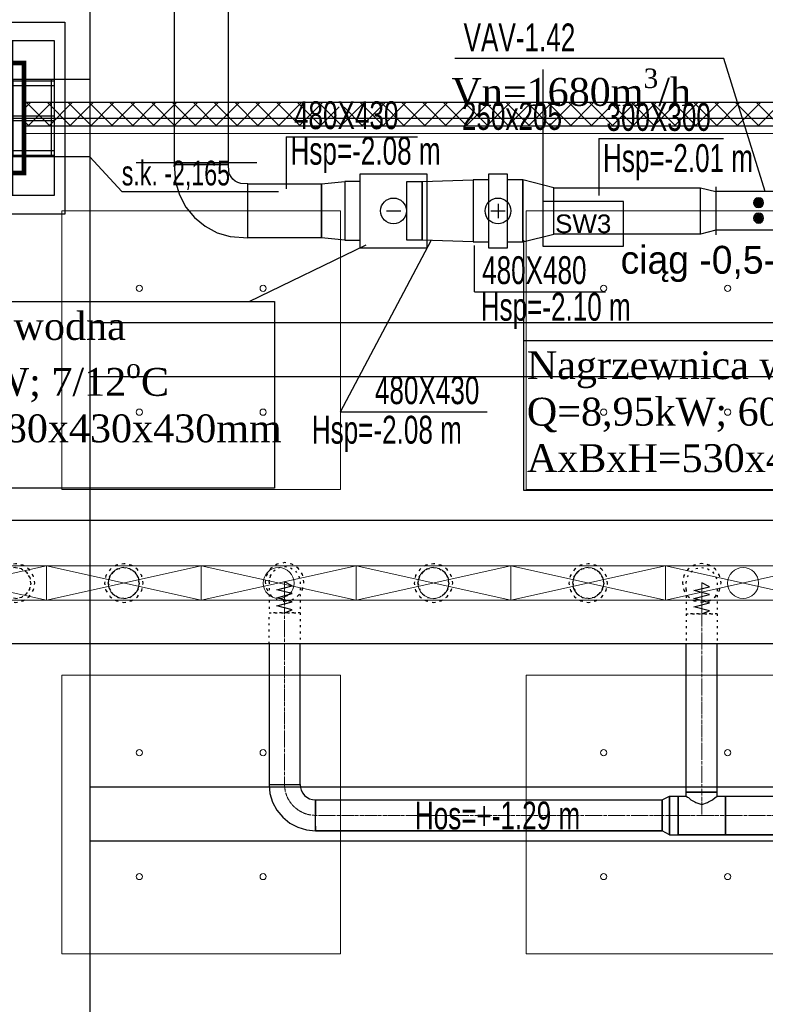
# Model space of a CAD drawing. Header units: centimetres. Extents: x -228435 to 46820, y -89367 to 152985.
# Tile 173 of 252: x 1787 to 6604, y 23275 to 29635. Entities that reach past the tile are written whole.
import ezdxf
from ezdxf.enums import TextEntityAlignment as Align

# ---------------------------------------------------------------- set-up
doc = ezdxf.new("R2010")
doc.units = ezdxf.units.CM
doc.header["$LTSCALE"] = 50
doc.header["$PDMODE"] = 35
doc.header["$PDSIZE"] = 0.1
for name, pattern in [('CADVENT_CENTERLINE', [9.9, 7.4, -1, 0.5, -1]), ('CADVENT_HIDDEN', [0.8, 0.25, -0.55]), ('Kondygnacja  -0_5$0$HIDDEN', [9.525, 6.35, -3.175]), ('Kondygnacja  -0_5$0$HIDDEN2', [4.7625, 3.175, -1.5875]), ('Osie rzutów$0$DASHDOT2', [12.7, 6.35, -3.175, 0, -3.175])]:
    doc.linetypes.add(name, pattern=pattern)
doc.layers.get('0').update_dxf_attribs({"color": 8})
doc.layers.get('DEFPOINTS').update_dxf_attribs({"color": 8})
for name, color, linetype in [('01-103-Went PP_poziom-0_5$0$L_Nawiew', 3, 'Continuous'), ('bgde-nawiewEXP', 1, 'Continuous'), ('bgde-nawiewHIDDEN', 1, 'Continuous'), ('bgde-tekst', 7, 'Continuous'), ('bgde_AJ_opis', 7, 'Continuous'), ('bgde_redukcja', 3, 'Continuous'), ('bgde_urządzenia', 3, 'Continuous'), ('bgde_VAV', 7, 'Continuous'), ('bgde_wymiary tłumik VAV', 7, 'Continuous'), ('Kondygnacja  -0_5$0$ARCH_GK', 8, 'Continuous'), ('Kondygnacja  -0_5$0$ARCH_INFO_OPISY_PRZEGRODY', 8, 'Continuous'), ('Kondygnacja  -0_5$0$ARCH_KONSTR_POWYŻEJ RZUTU', 8, 'Kondygnacja  -0_5$0$HIDDEN'), ('Kondygnacja  -0_5$0$ARCH_KONSTR_POWYŻEJ RZUTU_IST', 8, 'Kondygnacja  -0_5$0$HIDDEN2'), ('Kondygnacja  -0_5$0$ARCH_KONSTRUKCJA_NIEWIDOCZNA', 8, 'Continuous'), ('Kondygnacja  -0_5$0$ARCH_OKŁADZINA', 8, 'Continuous'), ('Kondygnacja  -0_5$0$ARCH_SŁUPY', 8, 'Continuous'), ('Kondygnacja -1$0$ARCH_GK', 8, 'Continuous'), ('Osie rzutów$0$ARCH_INFO_OSIE_IST', 8, 'Osie rzutów$0$DASHDOT2'), ('Osie rzutów$0$ARCH_INFO_OSIE_OPISY_IST', 8, 'Continuous')]:
    doc.layers.add(name, color=color, linetype=linetype)
for name, color, linetype, lineweight in [('bgde-nawiewCEN', 7, 'Continuous', 13), ('bgde_AJ_specyfikacja', 2, 'Continuous', 30), ('bgde_nawiewnik', 11, 'Continuous', 5), ('Kondygnacja  -0_5$0$ARCH_INFO_WYMIARY', 8, 'Continuous', 9), ('Kondygnacja  -0_5$0$ARCH_WIDOK', 8, 'Continuous', 13), ('SU Lampy kwadratowe  -05$0$ARCH_SUFITY_PODWIESZANE', 8, 'Continuous', 9)]:
    doc.layers.add(name, color=color, linetype=linetype, lineweight=lineweight)
doc.styles.add('Kondygnacja  -0_5$0$Arial', font='ARIAL.TTF')
doc.styles.add('Kondygnacja  -0_5$0$BIKTS', font='bikromsw.shx', dxfattribs={"width": 0.8})
doc.styles.add('Kondygnacja  -0_5$0$Romans', font='Romans.shx', dxfattribs={"width": 0.7})
doc.dimstyles.new('Kondygnacja  -0_5$0$Wymiary 1-100', dxfattribs={"dimtxt": 12, "dimasz": 10, "dimexe": 5, "dimexo": 0, "dimgap": 4, "dimtad": 1, "dimrnd": 0.5, "dimzin": 12, "dimdsep": 46, "dimtxsty": 'Kondygnacja  -0_5$0$Romans', "dimblk": 'Kondygnacja  -0_5$0$_Oblique', "dimcen": 10, "dimdle": 10, "dimclrt": 55, "dimazin": 0, "dimtfac": 1, "dimtmove": 1, "dimatfit": 3, "dimfxl": 0, "dimtolj": 1, "dimtzin": 0, "dimarcsym": 0})
pattern_1 = [(45, (-1133.3117, -3177.9858), (-0.6735192, 0.6735192), [])]

# ---------------------------------------------------------------- blocks, each defined once
blk = doc.blocks.new('Osie rzutów')
at = {"layer": 'Osie rzutów$0$ARCH_INFO_OSIE_IST', "ltscale": 10}
blk.add_line((4436.04, 7400), (15156.54, 7400), dxfattribs=at)
blk = doc.blocks.new('SU Lampy kwadratowe  -05$0$moduł sufitu')
at = {"layer": 'SU Lampy kwadratowe  -05$0$ARCH_SUFITY_PODWIESZANE'}
for points in [[(60, -60), (240, -60), (240, -240), (60, -240)], [(360, -60), (540, -60), (540, -240), (360, -240)], [(60, -360), (240, -360), (240, -540), (60, -540)], [(360, -360), (540, -360), (540, -540), (360, -540)]]:
    blk.add_lwpolyline(points, close=True, dxfattribs=at)
for centre in [(110, -110), (190, -110), (410, -110), (490, -110), (110, -190), (190, -190), (410, -190), (490, -190), (110, -410), (190, -410), (410, -410), (490, -410), (110, -490), (190, -490), (410, -490), (490, -490)]:
    blk.add_circle(centre, 2, dxfattribs=at)
blk = doc.blocks.new('SU Lampy kwadratowe  -05')
at = {"layer": 'SU Lampy kwadratowe  -05$0$ARCH_SUFITY_PODWIESZANE'}
blk.add_blockref('SU Lampy kwadratowe  -05$0$moduł sufitu', (12260, 7400), dxfattribs=at)
blk = doc.blocks.new('Kondygnacja  -0_5$0$słup_kwadrat')
at = {"layer": 'Kondygnacja  -0_5$0$ARCH_SŁUPY', "lineweight": 40}
h = blk.add_hatch(dxfattribs=at)
h.set_pattern_fill('ANSI31', color=256, scale=0.3, style=0)
h.set_pattern_definition(pattern_1)
h.paths.add_polyline_path([(36, 34), (39, 34), (39, 84), (36, 84)])
h = blk.add_hatch(dxfattribs=at)
h.set_pattern_fill('ANSI31', color=256, scale=0.3, style=0)
h.set_pattern_definition(pattern_1)
h.paths.add_polyline_path([(89, 80), (89, 83), (39, 83), (39, 80)])
h = blk.add_hatch(dxfattribs=at)
h.set_pattern_fill('ANSI31', color=256, scale=0.3, style=0)
h.set_pattern_definition(pattern_1)
h.paths.add_polyline_path([(89, 34), (92, 34), (92, 84), (89, 84)])
h = blk.add_hatch(dxfattribs=at)
h.set_pattern_fill('ANSI31', color=256, scale=0.3, style=0)
h.set_pattern_definition(pattern_1)
h.paths.add_polyline_path([(89, 57.5), (89, 60.5), (39, 60.5), (39, 57.5)])
h = blk.add_hatch(dxfattribs=at)
h.set_pattern_fill('ANSI31', color=256, scale=0.3, style=0)
h.set_pattern_definition(pattern_1)
h.paths.add_polyline_path([(89, 35), (89, 38), (39, 38), (39, 35)])
at = {"layer": 'Kondygnacja  -0_5$0$ARCH_KONSTRUKCJA_NIEWIDOCZNA'}
blk.add_lwpolyline([(119, 109), (119, 9), (9, 9), (9, 109)], close=True, dxfattribs=at)
for points in [[(36, 109), (36, 84)], [(39, 109), (39, 84)], [(62.5, 109), (62.5, 83)], [(65.5, 109), (65.5, 83)], [(89, 109), (89, 84)], [(92, 109), (92, 84)], [(9, 83), (36, 83)], [(92, 83), (119, 83)], [(9, 80), (36, 80)], [(92, 80), (119, 80)], [(9, 60.5), (36, 60.5)], [(9, 57.5), (36, 57.5)], [(92, 60.5), (119, 60.5)], [(92, 57.5), (119, 57.5)], [(9, 38), (36, 38)], [(9, 35), (36, 35)], [(36, 34), (36, 9)], [(39, 34), (39, 9)], [(62.5, 35), (62.5, 9)], [(65.49, 35), (65.49, 9)], [(89, 34), (89, 9)], [(92, 38), (119, 38)], [(92, 35), (119, 35)], [(92, 34), (92, 9)]]:
    blk.add_lwpolyline(points, dxfattribs=at)
at = {"layer": 'Kondygnacja  -0_5$0$ARCH_OKŁADZINA'}
blk.add_lwpolyline([(2, 121), (126, 121), (126, -3), (2, -3)], close=True, dxfattribs=at)
at = {"layer": 'Kondygnacja  -0_5$0$ARCH_SŁUPY', "lineweight": 40}
for p, q in [((39, 60.5), (89, 60.5)), ((89, 57.5), (39, 57.5))]:
    blk.add_line(p, q, dxfattribs=at)
at = {"layer": 'Kondygnacja  -0_5$0$ARCH_SŁUPY', "lineweight": 50, "const_width": 3}
blk.add_lwpolyline([(28.5, 94.5), (99.5, 94.5), (99.5, 23.5), (28.5, 23.5)], close=True, dxfattribs=at)
at = {"layer": 'Kondygnacja  -0_5$0$ARCH_SŁUPY', "lineweight": 40}
for points in [[(36, 84), (39, 84), (39, 34), (36, 34)], [(89, 84), (92, 84), (92, 34), (89, 34)]]:
    blk.add_lwpolyline(points, close=True, dxfattribs=at)
for points in [[(89, 83), (39, 83)], [(39, 80), (89, 80)], [(89, 38), (39, 38)], [(39, 35), (89, 35)]]:
    blk.add_lwpolyline(points, dxfattribs=at)
blk = doc.blocks.new('Kondygnacja  -0_5$0$konstrukcja istniejąca -0.5')
at = {"layer": 'Kondygnacja  -0_5$0$ARCH_KONSTR_POWYŻEJ RZUTU_IST', "ltscale": 10}
for points in [[(12338, 8575), (12338, 7425)], [(12338, 7375), (12182, 7375), (12182, 7425), (12338, 7425), (12338, 7375)], [(12338, 7375), (12338, 6225)], [(12338, 7267.89), (13382, 7267.89), (13382, 7232.89), (12338, 7232.89)], [(12338, 6967.89), (13382, 6967.89), (13382, 6932.89), (12338, 6932.89)]]:
    blk.add_lwpolyline(points, dxfattribs=at)
at = {"layer": 'Kondygnacja  -0_5$0$ARCH_KONSTR_POWYŻEJ RZUTU_IST', "ltscale": 10, "elevation": 0}
blk.add_lwpolyline([(12313, 7425), (12313, 7375)], dxfattribs=at)
at = {"layer": 'Kondygnacja  -0_5$0$ARCH_KONSTR_POWYŻEJ RZUTU_IST'}
blk.add_lwpolyline([(12338, 7375), (12358.69, 7352.53), (12459.84, 7352.53)], dxfattribs=at)
at = {"layer": 'Kondygnacja  -0_5$0$ARCH_KONSTR_POWYŻEJ RZUTU_IST', "style": 'Kondygnacja  -0_5$0$BIKTS', "width": 0.7}
blk.add_text('s.k. -2,165', height=16, dxfattribs=at).set_placement((12358.69, 7356.46))
blk = doc.blocks.new('Kondygnacja  -0_5$0$_Oblique')
at = {"color": 0, "linetype": 'ByBlock', "lineweight": -2}
blk.add_line((-0.5, -0.5), (0.5, 0.5), dxfattribs=at)
blk = doc.blocks.new('*D212')
at = {"layer": 'DEFPOINTS', "color": 0}
for p in [(-30586.3, 81900), (-30681.1, 12489.5), (9064, 12489.5)]:
    blk.add_point(p, dxfattribs=at)
at = {"layer": 'Kondygnacja  -0_5$0$ARCH_INFO_WYMIARY', "color": 0, "lineweight": -2}
for p, q in [((-30673.1, 81900), (-30686.1, 81900)), ((-30681.1, 81910), (-30681.1, 12479.5)), ((-30673.1, 12489.5), (-30686.1, 12489.5))]:
    blk.add_line(p, q, dxfattribs=at)
at = {"layer": 'Kondygnacja  -0_5$0$ARCH_INFO_WYMIARY', "color": 0, "lineweight": -2, "xscale": 10, "yscale": 10, "zscale": 10}
for p, rotation in [((-30681.1, 81900), 90), ((-30681.1, 12489.5), 270)]:
    blk.add_blockref('Kondygnacja  -0_5$0$_Oblique', p, dxfattribs=dict(at, rotation=rotation))
at = {"layer": 'Kondygnacja  -0_5$0$ARCH_INFO_WYMIARY', "color": 55, "insert": (-30691.1, 47194.8), "char_height": 12, "attachment_point": 5, "rotation": 90, "style": 'Kondygnacja  -0_5$0$Romans'}
blk.add_mtext('\\A1;69410.5', dxfattribs=at)
blk = doc.blocks.new('06')
at = {"layer": 'bgde_VAV', "color": 3, "linetype": 'Continuous', "lineweight": -2}
for p, q in [((-54870.1, 68405), (-54870.1, 68375)), ((-54320.1, 68375), (-54320.1, 68405)), ((-54870.1, 68375), (-54870.1, 68125)), ((-54320.1, 68125), (-54320.1, 68375)), ((-54870.1, 68125), (-54870.1, 68095)), ((-54320.1, 68095), (-54320.1, 68125))]:
    blk.add_line(p, q, dxfattribs=at)
at = {"layer": 'bgde_VAV', "color": 3, "linetype": 'ByBlock', "lineweight": -2}
for p, q in [((-54320.1, 68375), (-54870.1, 68375)), ((-54320.1, 68125), (-54870.1, 68125))]:
    blk.add_line(p, q, dxfattribs=at)
at = {"layer": 'bgde_VAV', "color": 3, "linetype": 'Continuous', "lineweight": -3}
for p, q in [((-54595.1, 68303.2), (-54625.5, 68313.1)), ((-54595.1, 68303.2), (-54621, 68322)), ((-54595.1, 68303.2), (-54613.9, 68329.1)), ((-54595.1, 68303.2), (-54605, 68333.7)), ((-54595.1, 68303.2), (-54595.1, 68335.2)), ((-54595.1, 68303.2), (-54585.2, 68333.7)), ((-54595.1, 68303.2), (-54576.3, 68329.1)), ((-54595.1, 68303.2), (-54569.2, 68322)), ((-54595.1, 68303.2), (-54564.7, 68313.1)), ((-54595.1, 68303.2), (-54627.1, 68303.2)), ((-54595.1, 68303.2), (-54625.5, 68293.3)), ((-54595.1, 68303.2), (-54621, 68284.4)), ((-54595.1, 68303.2), (-54613.9, 68277.3)), ((-54595.1, 68303.2), (-54605, 68272.8)), ((-54595.1, 68303.2), (-54563.1, 68303.2)), ((-54595.1, 68303.2), (-54564.7, 68293.3)), ((-54595.1, 68303.2), (-54569.2, 68284.4)), ((-54595.1, 68303.2), (-54576.3, 68277.3)), ((-54595.1, 68303.2), (-54585.2, 68272.8)), ((-54595.1, 68303.2), (-54595.1, 68271.2)), ((-54595.1, 68203.2), (-54627.1, 68203.2)), ((-54595.1, 68203.2), (-54625.5, 68213.1)), ((-54595.1, 68203.2), (-54625.5, 68193.3)), ((-54595.1, 68203.2), (-54621, 68222)), ((-54595.1, 68203.2), (-54621, 68184.4)), ((-54595.1, 68203.2), (-54613.9, 68229.1)), ((-54595.1, 68203.2), (-54613.9, 68177.3)), ((-54595.1, 68203.2), (-54605, 68233.7)), ((-54595.1, 68203.2), (-54605, 68172.8)), ((-54595.1, 68203.2), (-54595.1, 68235.2)), ((-54595.1, 68203.2), (-54585.2, 68233.7)), ((-54595.1, 68203.2), (-54576.3, 68229.1)), ((-54595.1, 68203.2), (-54569.2, 68222)), ((-54595.1, 68203.2), (-54564.7, 68213.1)), ((-54595.1, 68203.2), (-54563.1, 68203.2)), ((-54595.1, 68203.2), (-54564.7, 68193.3)), ((-54595.1, 68203.2), (-54569.2, 68184.4)), ((-54595.1, 68203.2), (-54576.3, 68177.3)), ((-54595.1, 68203.2), (-54585.2, 68172.8)), ((-54595.1, 68203.2), (-54595.1, 68171.2))]:
    blk.add_line(p, q, dxfattribs=at)
for centre in [(-54595.1, 68303.2), (-54595.1, 68203.2)]:
    blk.add_ellipse(centre, major_axis=(32, 0), ratio=1, start_param=-1.570796, end_param=4.712389, dxfattribs=at)
blk = doc.blocks.new('*a471')
at = {"layer": 'bgde-tekst'}
blk.add_line((0, 0), (806, 0), dxfattribs=at)
blk = doc.blocks.new('*a474')
at = {"layer": 'bgde-tekst'}
blk.add_line((0, 0), (848, 0), dxfattribs=at)
blk = doc.blocks.new('*a475')
at = {"layer": 'bgde-tekst'}
blk.add_line((0, 0), (848, 0), dxfattribs=at)
blk = doc.blocks.new('*a476')
at = {"layer": 'bgde-tekst'}
blk.add_line((0, 0), (848, 0), dxfattribs=at)
blk = doc.blocks.new('A$C066D7839')
at = {"layer": 'bgde_nawiewnik'}
for p, q in [((-50, -11.15), (-50, 11.15)), ((-50, 11.15), (50, 11.15)), ((-50, -11.15), (50, 11.15)), ((50, -11.15), (-50, 11.15)), ((50, 11.15), (50, -11.15)), ((50, -11.15), (-50, -11.15))]:
    blk.add_line(p, q, dxfattribs=at)
blk.add_circle((0, 0), 10, dxfattribs=at)

msp = doc.modelspace()

# ---------------------------------------------------------------- hatches: boundary and pattern name
at = {"layer": 'Kondygnacja  -0_5$0$ARCH_GK', "linetype": 'Continuous', "lineweight": -3}
h = msp.add_hatch(dxfattribs=at)
h.set_pattern_fill('ANSI37', color=256, scale=30, angle=-360, style=0)
h.set_pattern_definition([(45, (-121140, -45000), (-67.35192, 67.35192), []), (135, (-121140, -45000), (-67.35192, -67.35192), [])])
h.paths.add_polyline_path([(13105, 28950), (13105, 29100), (3945, 29100), (3870, 29062.5), (3870, 28950)], flags=0)
h.paths.add_polyline_path([(3870, 28950), (3870, 29062.5), (3795, 29100), (1815, 29100), (1815, 28950)], flags=0)

# ---------------------------------------------------------------- linework, layer by layer
at = {"layer": 'bgde-nawiewCEN', "linetype": 'CADVENT_CENTERLINE', "ltscale": 0.06}
for p, q in [((3498.504, 26002.933), (3498.504, 26002.459)), ((3498.504, 26002.459), (3498.504, 26001.333)), ((3498.504, 26001.333), (3498.504, 25999.14)), ((3498.504, 25999.14), (3498.504, 25995.526)), ((3498.504, 25995.526), (3498.504, 25990.133)), ((3498.504, 25990.133), (3498.504, 25982.607)), ((3498.504, 25982.607), (3498.504, 25972.592)), ((3498.504, 25972.592), (3498.504, 25959.733)), ((3498.504, 25959.733), (3498.504, 25943.674)), ((6192.733, 25996.952), (6192.733, 25996.478)), ((6192.733, 25996.478), (6192.733, 25995.352)), ((6192.733, 25995.352), (6192.733, 25993.159)), ((6192.733, 25993.159), (6192.733, 25989.544)), ((6192.733, 25989.544), (6192.733, 25984.152)), ((6192.733, 25984.152), (6192.733, 25976.626)), ((6192.733, 25976.626), (6192.733, 25966.611)), ((6192.733, 25966.611), (6192.733, 25953.752)), ((6192.733, 25953.752), (6192.733, 25937.692)), ((3498.504, 25943.674), (3498.504, 25924.059)), ((3498.504, 25924.059), (3498.504, 25900.533)), ((3498.504, 25900.533), (3498.504, 25872.74)), ((6192.733, 25937.692), (6192.733, 25918.078)), ((6192.733, 25918.078), (6192.733, 25894.552)), ((6192.733, 25894.552), (6192.733, 25866.759)), ((3498.504, 25872.74), (3498.504, 25821.629)), ((6192.733, 25866.759), (6192.733, 25815.648)), ((3498.504, 25821.629), (3498.504, 25802.933)), ((3498.504, 24695.218), (3498.504, 25802.933)), ((6192.733, 25815.648), (6192.733, 25796.952)), ((6192.733, 24645.218), (6192.733, 25796.952)), ((6192.733, 24645.218), (6192.733, 24495.218)), ((5936.733, 24495.218), (3698.504, 24495.218)), ((6039.733, 24495.218), (5936.733, 24495.218)), ((6039.733, 24495.218), (6192.733, 24495.218)), ((6192.733, 24495.218), (6345.733, 24495.218)), ((6345.733, 24495.218), (6752.114, 24495.218))]:
    msp.add_line(p, q, dxfattribs=at)
at = {"layer": 'bgde-nawiewCEN', "linetype": 'CADVENT_CENTERLINE', "ltscale": 0.06, "extrusion": (0, 0, -1)}
msp.add_arc((-3698.504, 24695.218), 200, 270, 0, dxfattribs=at)
at = {"layer": 'bgde-nawiewEXP', "linetype": 'Continuous'}
for points in [[(2785.549, 28700), (3135.549, 28700), (3135.549, 38094.629), (2785.549, 38094.629)], [(2785.549, 28700), (2794.196, 28587.209), (2819.804, 28502.791), (2861.388, 28424.992), (2917.352, 28356.8), (2985.544, 28300.836), (3063.343, 28259.252), (3147.761, 28233.644), (3260.548, 28224.997), (3260.551, 28574.997), (3216.042, 28576.919), (3197.283, 28582.61), (3179.993, 28591.851), (3164.839, 28604.287), (3152.403, 28619.441), (3143.162, 28636.731), (3137.471, 28655.49), (3135.549, 28700)], [(3260.549, 28225), (3260.549, 28575), (3737.088, 28575), (3737.088, 28225)], [(3737.088, 28225), (3737.088, 28575), (3887.088, 28590), (3887.088, 28210), (3987.088, 28210), (3987.088, 28590), (3887.088, 28590), (3887.088, 28210)], [(4287.088, 28210), (4287.088, 28590), (4387.088, 28590), (4387.088, 28210)], [(4387.088, 28210), (4387.088, 28590), (4717.088, 28600), (4717.088, 28200), (4817.088, 28200), (4817.088, 28600), (4717.088, 28600), (4717.088, 28200)], [(4937.088, 28200), (5037.088, 28200), (5037.088, 28600), (4937.088, 28600)], [(6184.997, 28550), (6284.997, 28525), (6284.997, 28275), (6184.997, 28250)], [(3698.504, 24395.218), (3698.504, 24595.218), (5936.733, 24595.218), (5936.733, 24395.218)]]:
    msp.add_lwpolyline(points, close=True, dxfattribs=at)
for points in [[(6184.997, 28250), (5237.088, 28250), (5237.088, 28550), (5037.088, 28600), (5037.088, 28200), (5237.088, 28250), (5237.088, 28550), (6184.997, 28550)], [(-40588.801, 26403.234), (10635.702, 26403.234), (10635.702, 25603.234), (-40588.801, 25603.234)], [(3398.504, 25603.234), (3398.504, 24695.218), (3598.504, 24695.218), (3598.504, 25603.234)], [(6039.733, 24370.218), (6039.733, 24620.218), (6092.733, 24620.218), (6092.733, 24645.218), (6292.733, 24645.218), (6292.733, 25603.234)], [(6092.733, 24620.218), (6100.345, 24612.606), (6106.738, 24610.703), (6122.022, 24595.418), (6148.479, 24583.606), (6154.465, 24577.621), (6192.733, 24566.228), (6231.001, 24577.621), (6236.987, 24583.606), (6263.444, 24595.418), (6278.729, 24610.703), (6285.121, 24612.606), (6292.733, 24620.218), (6292.733, 24645.218), (6092.733, 24645.218), (6092.733, 25603.234)], [(3398.504, 24695.218), (3404.268, 24636.691), (3421.34, 24580.413), (3449.063, 24528.547), (3486.372, 24483.086), (3531.833, 24445.777), (3583.699, 24418.054), (3639.977, 24400.982), (3698.504, 24395.218), (3698.504, 24402.83)], [(3398.504, 24695.218), (3598.504, 24695.218), (3600.425, 24675.709), (3606.116, 24656.95), (3615.357, 24639.661), (3627.793, 24624.507), (3642.947, 24612.071), (3660.236, 24602.83), (3678.995, 24597.14), (3698.504, 24595.218), (3698.504, 24533.486)], [(3698.504, 24395.218), (5936.733, 24395.218), (5936.733, 24595.218), (5984.89, 24620.218), (5984.89, 24370.218), (5936.733, 24395.218)], [(5984.89, 24370.218), (5984.89, 24620.218), (6039.733, 24620.218), (6039.733, 24447.383)], [(6292.733, 24620.218), (6345.733, 24620.218), (6345.733, 24370.218), (6752.114, 24370.218)], [(6345.733, 24370.218), (6345.733, 24620.218), (6752.114, 24620.218), (6752.114, 24610.703)], [(3698.504, 24533.486), (3698.504, 24565.929)], [(3698.504, 24424.507), (3698.504, 24533.486)], [(3698.504, 24533.486), (3698.504, 24495.218)], [(6039.733, 24447.383), (6039.733, 24495.218)], [(6039.733, 24406.83), (6039.733, 24447.383)], [(6039.733, 24447.383), (6039.733, 24406.83)], [(3698.504, 24424.507), (3698.504, 24402.83)], [(3698.504, 24402.83), (3698.504, 24424.507)], [(3698.504, 24402.83), (3698.504, 24395.218)], [(5984.89, 24370.218), (6039.733, 24370.218), (6039.733, 24379.733)], [(6039.733, 24406.83), (6039.733, 24379.733)], [(6039.733, 24379.733), (6039.733, 24406.83)], [(6039.733, 24379.733), (6039.733, 24370.218)], [(6039.733, 24370.218), (6345.733, 24370.218)], [(6345.733, 24370.218), (6039.733, 24370.218)], [(6345.733, 24370.218), (6345.733, 24379.733)], [(6752.114, 24370.218), (6345.733, 24370.218)]]:
    msp.add_lwpolyline(points, dxfattribs=at)
at = {"layer": 'bgde-nawiewHIDDEN', "linetype": 'CADVENT_HIDDEN'}
for points in [[(1634.997, 25996.041), (1644.512, 25948.206), (1671.609, 25907.653), (1712.162, 25880.556), (1759.997, 25871.041), (1807.833, 25880.556), (1848.386, 25907.653), (1875.482, 25948.206), (1884.997, 25996.041), (1875.482, 26043.877), (1848.386, 26084.429), (1807.833, 26111.526), (1759.997, 26121.041), (1712.162, 26111.526), (1671.609, 26084.429), (1644.512, 26043.877)], [(1634.997, 25996.041), (1644.512, 25948.206), (1671.609, 25907.653), (1712.162, 25880.556), (1759.997, 25871.041), (1807.833, 25880.556), (1848.386, 25907.653), (1875.482, 25948.206), (1884.997, 25996.041), (1875.482, 26043.877), (1848.386, 26084.429), (1807.833, 26111.526), (1759.997, 26121.041), (1712.162, 26111.526), (1671.609, 26084.429), (1644.512, 26043.877)], [(1659.997, 25996.041), (1667.609, 25957.773), (1689.287, 25925.33), (1721.729, 25903.653), (1759.997, 25896.041), (1798.266, 25903.653), (1830.708, 25925.33), (1852.385, 25957.773), (1859.997, 25996.041), (1852.385, 26034.309), (1830.708, 26066.752), (1798.266, 26088.429), (1759.997, 26096.041), (1721.729, 26088.429), (1689.287, 26066.752), (1667.609, 26034.309)], [(1659.997, 25996.041), (1667.609, 26034.309), (1689.287, 26066.752), (1721.729, 26088.429), (1759.997, 26096.041), (1798.266, 26088.429), (1830.708, 26066.752), (1852.385, 26034.309), (1859.997, 25996.041), (1852.385, 25957.773), (1830.708, 25925.33), (1798.266, 25903.653), (1759.997, 25896.041), (1721.729, 25903.653), (1689.287, 25925.33), (1667.609, 25957.773)], [(2334.997, 25996.041), (2344.512, 25948.206), (2371.609, 25907.653), (2412.162, 25880.556), (2459.997, 25871.041), (2507.833, 25880.556), (2548.386, 25907.653), (2575.482, 25948.206), (2584.997, 25996.041), (2575.482, 26043.877), (2548.386, 26084.429), (2507.833, 26111.526), (2459.997, 26121.041), (2412.162, 26111.526), (2371.609, 26084.429), (2344.512, 26043.877)], [(2334.997, 25996.041), (2344.512, 25948.206), (2371.609, 25907.653), (2412.162, 25880.556), (2459.997, 25871.041), (2507.833, 25880.556), (2548.386, 25907.653), (2575.482, 25948.206), (2584.997, 25996.041), (2575.482, 26043.877), (2548.386, 26084.429), (2507.833, 26111.526), (2459.997, 26121.041), (2412.162, 26111.526), (2371.609, 26084.429), (2344.512, 26043.877)], [(2359.997, 25996.041), (2367.609, 25957.773), (2389.287, 25925.33), (2421.729, 25903.653), (2459.997, 25896.041), (2498.266, 25903.653), (2530.708, 25925.33), (2552.385, 25957.773), (2559.997, 25996.041), (2552.385, 26034.309), (2530.708, 26066.752), (2498.266, 26088.429), (2459.997, 26096.041), (2421.729, 26088.429), (2389.287, 26066.752), (2367.609, 26034.309)], [(3373.504, 26002.933), (3383.019, 25955.098), (3410.116, 25914.545), (3450.668, 25887.448), (3498.504, 25877.933), (3546.339, 25887.448), (3586.892, 25914.545), (3613.989, 25955.098), (3623.504, 26002.933), (3613.989, 26050.768), (3586.892, 26091.321), (3546.339, 26118.418), (3498.504, 26127.933), (3450.668, 26118.418), (3410.116, 26091.321), (3383.019, 26050.768)], [(3373.504, 26002.933), (3383.019, 25955.098), (3410.116, 25914.545), (3450.668, 25887.448), (3498.504, 25877.933), (3546.339, 25887.448), (3586.892, 25914.545), (3613.989, 25955.098), (3623.504, 26002.933), (3613.989, 26050.768), (3586.892, 26091.321), (3546.339, 26118.418), (3498.504, 26127.933), (3450.668, 26118.418), (3410.116, 26091.321), (3383.019, 26050.768)], [(4334.997, 25996.041), (4344.512, 25948.206), (4371.609, 25907.653), (4412.162, 25880.556), (4459.997, 25871.041), (4507.833, 25880.556), (4548.386, 25907.653), (4575.482, 25948.206), (4584.997, 25996.041), (4575.482, 26043.877), (4548.386, 26084.429), (4507.833, 26111.526), (4459.997, 26121.041), (4412.162, 26111.526), (4371.609, 26084.429), (4344.512, 26043.877)], [(4334.997, 25996.041), (4344.512, 25948.206), (4371.609, 25907.653), (4412.162, 25880.556), (4459.997, 25871.041), (4507.833, 25880.556), (4548.386, 25907.653), (4575.482, 25948.206), (4584.997, 25996.041), (4575.482, 26043.877), (4548.386, 26084.429), (4507.833, 26111.526), (4459.997, 26121.041), (4412.162, 26111.526), (4371.609, 26084.429), (4344.512, 26043.877)], [(4359.997, 25996.041), (4367.609, 25957.773), (4389.287, 25925.33), (4421.729, 25903.653), (4459.997, 25896.041), (4498.266, 25903.653), (4530.708, 25925.33), (4552.385, 25957.773), (4559.997, 25996.041), (4552.385, 26034.309), (4530.708, 26066.752), (4498.266, 26088.429), (4459.997, 26096.041), (4421.729, 26088.429), (4389.287, 26066.752), (4367.609, 26034.309)], [(5334.997, 25996.041), (5344.512, 25948.206), (5371.609, 25907.653), (5412.162, 25880.556), (5459.997, 25871.041), (5507.833, 25880.556), (5548.386, 25907.653), (5575.482, 25948.206), (5584.997, 25996.041), (5575.482, 26043.877), (5548.386, 26084.429), (5507.833, 26111.526), (5459.997, 26121.041), (5412.162, 26111.526), (5371.609, 26084.429), (5344.512, 26043.877)], [(5334.997, 25996.041), (5344.512, 25948.206), (5371.609, 25907.653), (5412.162, 25880.556), (5459.997, 25871.041), (5507.833, 25880.556), (5548.386, 25907.653), (5575.482, 25948.206), (5584.997, 25996.041), (5575.482, 26043.877), (5548.386, 26084.429), (5507.833, 26111.526), (5459.997, 26121.041), (5412.162, 26111.526), (5371.609, 26084.429), (5344.512, 26043.877)], [(5359.997, 25996.041), (5367.609, 25957.773), (5389.287, 25925.33), (5421.729, 25903.653), (5459.997, 25896.041), (5498.266, 25903.653), (5530.708, 25925.33), (5552.385, 25957.773), (5559.997, 25996.041), (5552.385, 26034.309), (5530.708, 26066.752), (5498.266, 26088.429), (5459.997, 26096.041), (5421.729, 26088.429), (5389.287, 26066.752), (5367.609, 26034.309)], [(5359.997, 25996.041), (5367.609, 26034.309), (5389.287, 26066.752), (5421.729, 26088.429), (5459.997, 26096.041), (5498.266, 26088.429), (5530.708, 26066.752), (5552.385, 26034.309), (5559.997, 25996.041), (5552.385, 25957.773), (5530.708, 25925.33), (5498.266, 25903.653), (5459.997, 25896.041), (5421.729, 25903.653), (5389.287, 25925.33), (5367.609, 25957.773)], [(6067.733, 25996.952), (6077.248, 25949.116), (6104.345, 25908.563), (6144.898, 25881.467), (6192.733, 25871.952), (6240.569, 25881.467), (6281.121, 25908.563), (6308.218, 25949.116), (6317.733, 25996.952), (6308.218, 26044.787), (6281.121, 26085.34), (6240.569, 26112.437), (6192.733, 26121.952), (6144.898, 26112.437), (6104.345, 26085.34), (6077.248, 26044.787)], [(6067.733, 25996.952), (6077.248, 25949.116), (6104.345, 25908.563), (6144.898, 25881.467), (6192.733, 25871.952), (6240.569, 25881.467), (6281.121, 25908.563), (6308.218, 25949.116), (6317.733, 25996.952), (6308.218, 26044.787), (6281.121, 26085.34), (6240.569, 26112.437), (6192.733, 26121.952), (6144.898, 26112.437), (6104.345, 26085.34), (6077.248, 26044.787)]]:
    msp.add_lwpolyline(points, close=True, dxfattribs=at)
for points in [[(2389.287, 26066.752), (2421.729, 26088.429)], [(2421.729, 26088.429), (2389.287, 26066.752)], [(2421.729, 26088.429), (2459.997, 26096.041)], [(2459.997, 26096.041), (2421.729, 26088.429)], [(2459.997, 26096.041), (2498.266, 26088.429)], [(2498.266, 26088.429), (2459.997, 26096.041)], [(2498.266, 26088.429), (2530.708, 26066.752)], [(2530.708, 26066.752), (2498.266, 26088.429)], [(3406.116, 26041.201), (3427.793, 26073.644), (3460.236, 26095.321), (3498.504, 26102.933), (3536.772, 26095.321), (3569.215, 26073.644), (3590.892, 26041.201), (3598.504, 26002.933), (3598.504, 25802.933), (3398.504, 25802.933)], [(4359.997, 25996.041), (4367.609, 26034.309), (4389.287, 26066.752), (4421.729, 26088.429), (4459.997, 26096.041), (4498.266, 26088.429), (4530.708, 26066.752)], [(4530.708, 26066.752), (4498.266, 26088.429)], [(6092.733, 25953.752), (6092.733, 25996.952), (6100.345, 26035.22), (6122.022, 26067.662), (6154.465, 26089.34), (6192.733, 26096.952), (6231.001, 26089.34), (6263.444, 26067.662), (6285.121, 26035.22), (6292.733, 25996.952), (6292.733, 25796.952), (6092.733, 25796.952), (6092.733, 25603.234)], [(2359.997, 25996.041), (2367.609, 26034.309)], [(2367.609, 26034.309), (2359.997, 25996.041)], [(2367.609, 26034.309), (2389.287, 26066.752)], [(2389.287, 26066.752), (2367.609, 26034.309)], [(2530.708, 26066.752), (2552.385, 26034.309), (2559.997, 25996.041), (2552.385, 25957.773), (2530.708, 25925.33), (2498.266, 25903.653)], [(3398.504, 26002.459), (3398.504, 26002.933), (3406.116, 26041.201)], [(3406.116, 26041.201), (3398.504, 26002.933)], [(4530.708, 26066.752), (4552.385, 26034.309), (4559.997, 25996.041), (4552.385, 25957.773), (4530.708, 25925.33), (4498.266, 25903.653)], [(2359.997, 25996.041), (2367.609, 25957.773)], [(2367.609, 25957.773), (2359.997, 25996.041)], [(2367.609, 25957.773), (2389.287, 25925.33)], [(2389.287, 25925.33), (2367.609, 25957.773)], [(3398.504, 26002.459), (3398.504, 25802.933), (3406.116, 25802.933)], [(4359.997, 25996.041), (4367.609, 25957.773), (4389.287, 25925.33), (4421.729, 25903.653), (4459.997, 25896.041), (4498.266, 25903.653), (4530.708, 25925.33)], [(6092.733, 25953.752), (6092.733, 25796.952), (6292.733, 25796.952), (6292.733, 25603.234)], [(2389.287, 25925.33), (2421.729, 25903.653)], [(2421.729, 25903.653), (2389.287, 25925.33)], [(2421.729, 25903.653), (2459.997, 25896.041)], [(2459.997, 25896.041), (2421.729, 25903.653)], [(2459.997, 25896.041), (2498.266, 25903.653)], [(2498.266, 25903.653), (2459.997, 25896.041)], [(2498.266, 25903.653), (2530.708, 25925.33)], [(3398.504, 25603.234), (3398.504, 25802.933), (3598.504, 25802.933), (3598.504, 25603.234)]]:
    msp.add_lwpolyline(points, dxfattribs=at)
at = {"layer": 'bgde-nawiewHIDDEN'}
for points in [[(2459.997, 25996.041), (2459.997, 25996.041)], [(3498.504, 25802.933), (3548.504, 25823.029), (3448.504, 25849.125), (3548.504, 25875.157), (3448.504, 25901.418), (3548.504, 25927.49), (3448.504, 25952.91), (3548.504, 25977.933), (3498.504, 26002.933)], [(4459.997, 25996.041), (4459.997, 25996.041)], [(5459.997, 25996.041), (5459.997, 25996.041)], [(6192.733, 25796.952), (6242.733, 25817.048), (6142.733, 25843.144), (6242.733, 25869.175), (6142.733, 25895.437), (6242.733, 25921.508), (6142.733, 25946.929), (6242.733, 25971.952), (6192.733, 25996.952)]]:
    msp.add_lwpolyline(points, dxfattribs=at)
at = {"layer": 'bgde-tekst'}
for points in [[(3509.376, 28878.281), (3509.376, 28543.616), (3509.376, 28543.616)], [(5527.274, 28867.034), (5527.274, 28500.389), (5527.274, 28500.389)], [(3860, 27101.673), (4444.342, 28208.265), (4444.342, 28208.265)], [(4724.343, 27877.28), (4724.343, 28175.596), (4724.343, 28175.596)]]:
    msp.add_lwpolyline(points, dxfattribs=at)
at = {"layer": 'bgde-tekst', "elevation": 1920}
for points in [[(3509.376, 28878.281), (3509.376, 28543.616), (3509.376, 28543.616)], [(5527.274, 28867.034), (5527.274, 28500.389), (5527.274, 28500.389)], [(4724.343, 27877.28), (4724.343, 28175.596), (4724.343, 28175.596)]]:
    msp.add_lwpolyline(points, dxfattribs=at)
at = {"layer": 'bgde_AJ_opis'}
for p, q in [((3270.292, 27815.841), (4025.921, 28181.439, 1920)), ((5044.686, 27562.347, 1920), (5044.686, 28210.827, 1920))]:
    msp.add_line(p, q, dxfattribs=at)
msp.add_lwpolyline([(543.893, 27815.841), (3432.855, 27815.841), (3432.855, 26609.371), (543.893, 26609.371)], close=True, dxfattribs=at)
at = {"layer": 'bgde_AJ_opis', "elevation": 1920}
msp.add_lwpolyline([(5044.686, 27562.347), (7967.035, 27562.347), (7967.035, 26594.436), (5044.686, 26594.436)], close=True, dxfattribs=at)
at = {"layer": 'bgde_AJ_specyfikacja', "color": 6}
msp.add_line((3318.406, 28710.52, -1810), (2539.088, 28710.52, -1810), dxfattribs=at)
at = {"layer": 'bgde_urządzenia'}
for p, q in [((4877.091, 28446.324, 220), (4877.091, 28353.676, 220)), ((4155.766, 28400, 220), (4248.415, 28400, 220)), ((4830.766, 28400, 220), (4923.415, 28400, 220))]:
    msp.add_line(p, q, dxfattribs=at)
at = {"layer": 'bgde_urządzenia', "elevation": 60}
for points in [[(4417.091, 28640), (4417.091, 28160), (3987.091, 28160), (3987.091, 28640)], [(4817.091, 28640), (4937.091, 28640), (4937.091, 28160), (4817.091, 28160)]]:
    msp.add_lwpolyline(points, close=True, dxfattribs=at)
at = {"layer": 'bgde_urządzenia'}
for centre in [(4202.091, 28400, 60), (4877.091, 28400, 60)]:
    msp.add_circle(centre, 83.205, dxfattribs=at)
at = {"layer": 'bgde_VAV'}
for p, q in [((6335.797, 29385.63), (4597.62, 29385.63)), ((6602.225, 28525), (6335.797, 29385.63))]:
    msp.add_line(p, q, dxfattribs=at)
at = {"layer": 'Kondygnacja  -0_5$0$ARCH_GK', "linetype": 'Continuous', "lineweight": -3}
for p, q in [((3795, 29100), (1815, 29100)), ((1815, 29100), (1815, 28950)), ((13105, 29100), (3795, 29100)), ((1815, 28950), (13105, 28950))]:
    msp.add_line(p, q, dxfattribs=at)
at = {"layer": 'Kondygnacja  -0_5$0$ARCH_INFO_OPISY_PRZEGRODY'}
msp.add_lwpolyline([(5167.326, 29313.926), (5167.326, 28460.114)], dxfattribs=at)
msp.add_lwpolyline([(5167.326, 28172.114), (5687.326, 28172.114), (5687.326, 28460.114), (5167.326, 28460.114), (5167.326, 28172.114)], close=True, dxfattribs=at)
at = {"layer": 'Kondygnacja  -0_5$0$ARCH_WIDOK'}
msp.add_lwpolyline([(1815, 28900), (13105, 28900)], dxfattribs=at)
at = {"layer": 'Kondygnacja -1$0$ARCH_GK', "linetype": 'Continuous', "lineweight": -3}
msp.add_line((1815, 29100), (1815, 28900), dxfattribs=at)

# ---------------------------------------------------------------- block references
at = {"layer": '01-103-Went PP_poziom-0_5$0$L_Nawiew', "xscale": 10, "yscale": 10, "zscale": 10}
for p in [(1460, 25996.041, 1920), (2460, 25996.041, 1920), (3460, 25996.041, 1920), (4460, 25996.041, 1920), (5460, 25996.041, 1920), (6460, 25996.041, 1920)]:
    msp.add_blockref('A$C066D7839', p, dxfattribs=at)
at = {"layer": 'bgde-tekst'}
for name, p in [('*a474', (3509.376, 28878.281)), ('*a474', (3509.376, 28878.281, 1920)), ('*a471', (5527.274, 28867.034)), ('*a471', (5527.274, 28867.034, 1920)), ('*a475', (4724.343, 27877.28)), ('*a475', (4724.343, 27877.28, 1920)), ('*a476', (3860, 27101.673)), ('*a476', (3958.599, 27101.673))]:
    msp.add_blockref(name, p, dxfattribs=at)
at = {"layer": 'bgde_redukcja'}
msp.add_blockref('06', (61155.092, -39849.965), dxfattribs=at)
at = {"layer": 'Kondygnacja  -0_5$0$ARCH_KONSTR_POWYŻEJ RZUTU', "xscale": 10, "yscale": 10, "zscale": 10}
msp.add_blockref('Kondygnacja  -0_5$0$konstrukcja istniejąca -0.5', (-121140, -45000), dxfattribs=at)
at = {"layer": 'Kondygnacja  -0_5$0$ARCH_SŁUPY', "xscale": 10, "yscale": 10, "zscale": 10}
msp.add_blockref('Kondygnacja  -0_5$0$słup_kwadrat', (820, 28410), dxfattribs=at)
at = {"layer": 'Osie rzutów$0$ARCH_INFO_OSIE_OPISY_IST', "xscale": 10, "yscale": 10, "zscale": 10}
msp.add_blockref('Osie rzutów', (-121140, -45000), dxfattribs=at)
at = {"layer": 'SU Lampy kwadratowe  -05$0$ARCH_SUFITY_PODWIESZANE', "xscale": 10, "yscale": 10, "zscale": 10}
msp.add_blockref('SU Lampy kwadratowe  -05', (-121140, -45000), dxfattribs=at)

# ---------------------------------------------------------------- texts
at = {"layer": 'bgde-tekst', "width": 0.7}
for s, p in [('480X430', (3559.376, 28928.281)), ('480X430', (3559.376, 28928.281, 1920)), ('300X300', (5577.274, 28917.034)), ('300X300', (5577.274, 28917.034, 1920)), ('Hsp=-2.08 m ', (3536.955, 28698.82)), ('Hsp=-2.08 m ', (3536.955, 28698.82, 1920)), ('Hsp=-2.01 m ', (5555.329, 28651.366)), ('Hsp=-2.01 m ', (5555.329, 28651.366, 1920)), ('480X480', (4774.343, 27927.28)), ('480X480', (4774.343, 27927.28, 1920)), ('Hsp=-2.10 m ', (4765.223, 27690.84)), ('Hsp=-2.10 m ', (4765.223, 27690.84, 1920)), ('Hsp=-2.08 m ', (3674.344, 26896.472)), ('Hsp=-2.08 m ', (3674.344, 26896.472, 1920)), ('Hos=+-1.29 m ', (4340.119, 24404.373, 1920))]:
    msp.add_text(s, height=180, dxfattribs=at).set_placement(p)
for p in [(4756.599, 27151.673), (4756.599, 27151.673, 1920)]:
    msp.add_text('480X430', height=180, dxfattribs=at).set_placement(p, align=Align.RIGHT)
at = {"layer": 'bgde_AJ_opis', "char_height": 180, "width": 2731.46614, "attachment_point": 1}
for s, insert in [('\\A1;{\\fTimes New Roman|b0|i0|c238|p18;Chłodnica wodna \\PQ=4,12 kW; 7/12\\H0.7x;\\So^ ;\\H1.4286x;C\\PAxBxH=480x430x430mm\\Pm=29 kg}', (562.56, 27746.691)), ('\\A1;{\\fTimes New Roman|b0|i0|c238|p18;Nagrzewnica wodna \\PQ=8,95kW; 60/45C\\PAxBxH=530x480x120mm}', (5063.353, 27493.198, 1920))]:
    msp.add_mtext(s, dxfattribs=dict(at, insert=insert))
at = {"layer": 'bgde_AJ_specyfikacja', "insert": (5668.977, 28174.345, -2580), "char_height": 180, "width": 1592.06181, "attachment_point": 1}
msp.add_mtext('ciąg -0,5-SK2', dxfattribs=at)
at = {"layer": 'bgde_VAV', "width": 0.7}
msp.add_text('VAV-1.42', height=180, dxfattribs=at).set_placement((4654.977, 29430.749, 1941.417))
at = {"layer": 'bgde_VAV', "insert": (4576.047, 29319.791, 1920), "char_height": 180, "width": 550.56944, "attachment_point": 1}
msp.add_mtext('\\A1;{\\fTimes New Roman|b0|i0|c238|p18;Vn=1680m\\H0.7x;\\S3^ ;\\H1.4286x;/h}', dxfattribs=at)
at = {"layer": 'bgde_wymiary tłumik VAV', "width": 0.7}
msp.add_text('250x205', height=180, dxfattribs=at).set_placement((4644.167, 28923.479, 1920))
at = {"layer": 'Kondygnacja  -0_5$0$ARCH_INFO_OPISY_PRZEGRODY', "insert": (5427.326, 28316.114), "char_height": 120, "width": 520, "attachment_point": 5, "style": 'Kondygnacja  -0_5$0$Arial'}
msp.add_mtext('SW3', dxfattribs=at)

# ---------------------------------------------------------------- dimensions: what is measured, and where the dimension line sits
at = {"layer": 'Kondygnacja  -0_5$0$ARCH_INFO_WYMIARY'}
dim = msp.add_linear_dim(base=(-30681.114, 12489.5), p1=(-30586.301, 81900), p2=(9064, 12489.5), angle=90, dimstyle='Kondygnacja  -0_5$0$Wymiary 1-100', dxfattribs=at)
dim.commit()
dim.dimension.update_dxf_attribs({"geometry": '*D212', "text_midpoint": (-30691.114, 47194.75)})

doc.saveas('drawing.dxf')
